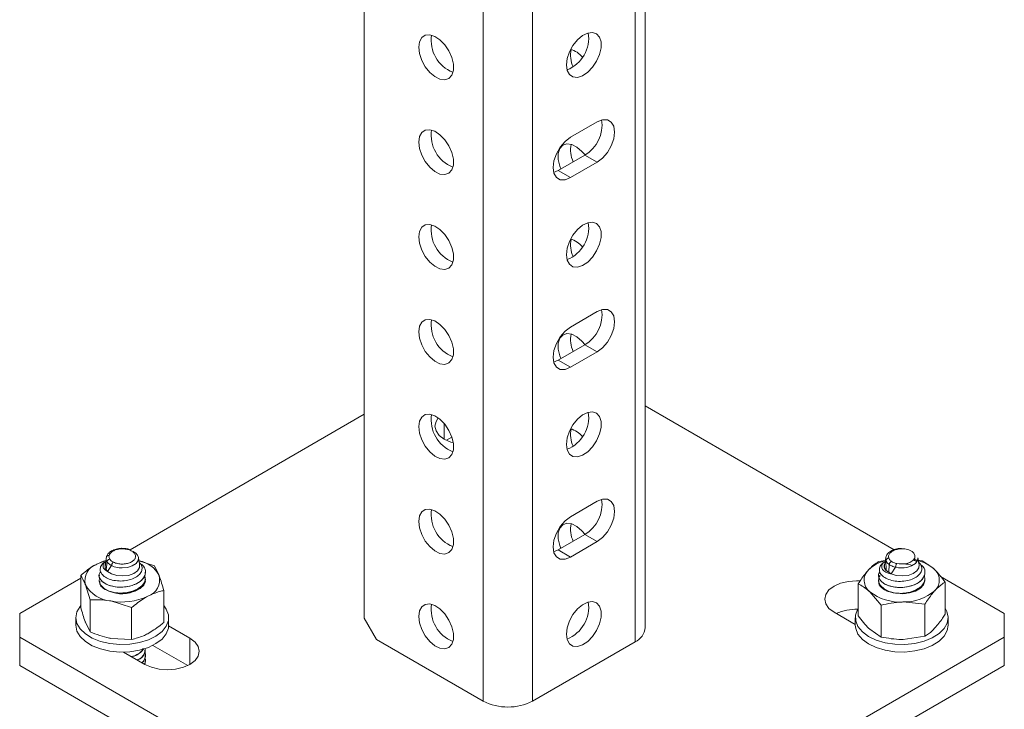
# Model space of a CAD drawing. Header units: millimetres. Extents: x -336 to 487, y -1247 to -28.
# Tile 11 of 49: x -60 to 110, y -1013 to -894. Entities that reach past the tile are written whole.
import ezdxf

# ---------------------------------------------------------------- set-up
doc = ezdxf.new("R2010")
doc.units = ezdxf.units.MM

msp = doc.modelspace()

# ---------------------------------------------------------------- linework, layer by layer
at = {"color": 7, "linetype": 'Continuous', "lineweight": 15}
for p, q in [((48.02, -999.01), (48.02, -758.29)), ((-0.41, -997.38), (-0.41, -786.24)), ((35.12, -914.58), (39.72, -911.93)), ((37.6, -917.65), (33, -920.3)), ((39.72, -918.87), (35.12, -921.53)), ((33, -920.3), (32.22, -920.63)), ((35.12, -947.25), (39.72, -944.6)), ((37.6, -950.32), (33, -952.97)), ((39.72, -951.54), (35.12, -954.19)), ((33, -952.97), (32.22, -953.3)), ((48.02, -960.85), (90.91, -985.6)), ((-40.79, -985.59), (-0.41, -962.28)), ((13.75, -966.76), (14.68, -966.22)), ((35.12, -979.92), (39.72, -977.26)), ((37.6, -982.98), (33, -985.63)), ((39.72, -984.2), (35.12, -986.86)), ((33, -985.63), (32.22, -985.96)), ((-44.95, -987.45), (-46.52, -988.08)), ((-44.94, -987.44), (-45.09, -988.12)), ((-44.91, -987.18), (-44.98, -987.69)), ((-44.91, -987.19), (-44.9, -987.11)), ((-44.89, -987.03), (-44.87, -986.92)), ((-39.25, -987.53), (-36.59, -988.39)), ((88.26, -987.64), (89.42, -987.47)), ((89.5, -987.51), (89.44, -987.55)), ((89.55, -989.18), (89.5, -987.46)), ((94.19, -987.4), (94.82, -987.63)), ((94.58, -987.31), (94.34, -987.17)), ((94.43, -987.34), (95.76, -987.5)), ((94.56, -987.34), (94.9, -987.53)), ((95.76, -987.5), (97.74, -988.86)), ((-45.1, -988.62), (-44.98, -987.69)), ((-45.1, -988.62), (-45.09, -988.12)), ((-44.88, -988.98), (-44.75, -987.69)), ((-44.75, -987.69), (-44.75, -987.69)), ((-43.98, -988.34), (-44.66, -989.33)), ((-36.59, -988.39), (-35.78, -990.03)), ((89.97, -989.47), (90.07, -988.16)), ((90.07, -988.16), (90.07, -988.16)), ((91.17, -988.63), (90.37, -989.76)), ((-59.81, -996.56), (-49.29, -990.49)), ((-49.29, -995.52), (-49.29, -990.01)), ((-46.13, -989.98), (-46.13, -989.99)), ((-38.13, -989.48), (-38.13, -989.47)), ((-38.13, -990.5), (-38.13, -990.49)), ((88.22, -990.03), (88.22, -990.04)), ((96.22, -989.53), (96.22, -989.52)), ((96.22, -990.55), (96.22, -990.54)), ((98.92, -990.23), (109.9, -996.56)), ((-47.67, -994.24), (-48.48, -991.65)), ((-34.97, -998.13), (-34.97, -992.62)), ((84.72, -996.96), (84.72, -991.46)), ((99.72, -996.68), (99.72, -991.17)), ((-47.67, -999.75), (-47.67, -994.24)), ((-40.51, -995.55), (-44.09, -994.42)), ((88.69, -995.14), (86.7, -992.83)), ((-40.51, -1001.05), (-40.51, -995.55)), ((88.69, -1000.64), (88.69, -995.14)), ((96.19, -995), (92.44, -994.59)), ((96.19, -1000.5), (96.19, -995)), ((-59.81, -996.56), (-59.81, -1000.64)), ((-50.13, -997.3), (-50.13, -998.6)), ((-34.13, -998.6), (-34.13, -997.3)), ((-0.41, -997.38), (1.71, -1001.05)), ((84.22, -998.47), (80.55, -996.36)), ((84.22, -997.3), (84.22, -998.6)), ((100.22, -998.6), (100.22, -997.3)), ((109.9, -1000.64), (109.9, -996.56)), ((-47.67, -999.75), (-48.48, -998.1)), ((-34.13, -998.73), (-30.46, -1000.85)), ((88.69, -1000.64), (86.7, -999.28)), ((21.51, -1047.57), (-59.81, -1000.64)), ((-59.81, -1000.64), (-59.81, -1005.54)), ((-40.51, -1001.05), (-44.09, -1000.87)), ((1.71, -1001.05), (20.1, -1011.66)), ((109.9, -1000.64), (28.58, -1047.57)), ((96.19, -1000.5), (92.44, -1001.04)), ((109.9, -1005.54), (109.9, -1000.64)), ((-38.13, -1002.75), (-38.13, -1002.74)), ((-36.84, -1002.07), (-30.83, -1005.53)), ((28.58, -1011.66), (46.26, -1001.46)), ((-38.24, -1005.34), (-41.91, -1003.22)), ((-38.13, -1003.77), (-38.13, -1003.76)), ((21.51, -1052.47), (-59.81, -1005.54)), ((-38.13, -1004.79), (-38.13, -1004.78)), ((109.9, -1005.54), (28.58, -1052.47))]:
    msp.add_line(p, q, dxfattribs=at)
at = {"color": 7, "linetype": 'Continuous', "lineweight": 0}
for p, q in [((46.26, -1001.46), (46.26, -759.31)), ((28.58, -1011.66), (28.58, -769.51)), ((20.1, -1011.66), (20.1, -774.41)), ((39.72, -918.87), (37.6, -917.65)), ((35.12, -921.53), (33, -920.3)), ((39.72, -951.54), (37.6, -950.32)), ((35.12, -954.19), (33, -952.97)), ((13.38, -963.89), (13.38, -966.57)), ((39.72, -984.2), (37.6, -982.98)), ((35.12, -986.86), (33, -985.63)), ((-30.46, -1000.85), (-30.46, -1005.34))]:
    msp.add_line(p, q, dxfattribs=at)
at = {"color": 7, "linetype": 'Continuous', "lineweight": 15, "flags": 128}
for points in [[(8.96, -899.07), (9.09, -900.17), (9.48, -901.33), (10.09, -902.44), (10.87, -903.4), (11.74, -904.14), (12.63, -904.57), (13.47, -904.68), (14.17, -904.44), (14.67, -903.87), (14.94, -903.04), (14.94, -902), (14.67, -900.86), (14.17, -899.72), (13.47, -898.67), (12.63, -897.81), (11.74, -897.21), (10.87, -896.94), (10.09, -897.01), (9.48, -897.42), (9.09, -898.12), (8.96, -899.07)], [(34.42, -902.13), (34.55, -901.03), (34.94, -899.87), (35.55, -898.76), (36.32, -897.8), (37.2, -897.07), (38.09, -896.63), (38.92, -896.52), (39.62, -896.76), (40.13, -897.33), (40.39, -898.16), (40.39, -899.2), (40.13, -900.34), (39.62, -901.49), (38.92, -902.53), (38.09, -903.39), (37.2, -903.99), (36.32, -904.26), (35.55, -904.19), (34.94, -903.78), (34.55, -903.08), (34.42, -902.13)], [(39.72, -911.93), (40.65, -911.57), (41.48, -911.58), (42.15, -911.96), (42.58, -912.68), (42.72, -913.67), (42.58, -914.83), (42.15, -916.04), (41.48, -917.19), (40.65, -918.17), (39.72, -918.87)], [(8.96, -915.4), (9.09, -916.5), (9.48, -917.66), (10.09, -918.77), (10.87, -919.73), (11.74, -920.47), (12.63, -920.91), (13.47, -921.01), (14.17, -920.77), (14.67, -920.21), (14.94, -919.37), (14.94, -918.34), (14.67, -917.19), (14.17, -916.05), (13.47, -915), (12.63, -914.14), (11.74, -913.55), (10.87, -913.27), (10.09, -913.34), (9.48, -913.75), (9.09, -914.46), (8.96, -915.4)], [(35.12, -921.53), (34.19, -921.89), (33.36, -921.88), (32.69, -921.5), (32.26, -920.78), (32.12, -919.79), (32.26, -918.63), (32.69, -917.42), (33.36, -916.27), (34.19, -915.29), (35.12, -914.58)], [(33.48, -920.02), (33.3, -919.54), (33.03, -918.4), (33.03, -917.36), (33.3, -916.53), (33.8, -915.96), (34.5, -915.72), (35.34, -915.83), (36.23, -916.26), (37.1, -917), (37.64, -917.62)], [(8.96, -931.74), (9.09, -932.84), (9.48, -933.99), (10.09, -935.1), (10.87, -936.07), (11.74, -936.8), (12.63, -937.24), (13.47, -937.34), (14.17, -937.1), (14.67, -936.54), (14.94, -935.7), (14.94, -934.67), (14.67, -933.53), (14.17, -932.38), (13.47, -931.33), (12.63, -930.47), (11.74, -929.88), (10.87, -929.61), (10.09, -929.68), (9.48, -930.08), (9.09, -930.79), (8.96, -931.74)], [(34.42, -934.8), (34.55, -933.7), (34.94, -932.54), (35.55, -931.43), (36.32, -930.46), (37.2, -929.73), (38.09, -929.29), (38.92, -929.19), (39.62, -929.43), (40.13, -929.99), (40.39, -930.83), (40.39, -931.86), (40.13, -933.01), (39.62, -934.15), (38.92, -935.2), (38.09, -936.06), (37.2, -936.65), (36.32, -936.93), (35.55, -936.86), (34.94, -936.45), (34.55, -935.74), (34.42, -934.8)], [(39.72, -944.6), (40.65, -944.23), (41.48, -944.24), (42.15, -944.63), (42.58, -945.35), (42.72, -946.33), (42.58, -947.49), (42.15, -948.71), (41.48, -949.86), (40.65, -950.83), (39.72, -951.54)], [(8.96, -948.07), (9.09, -949.17), (9.48, -950.33), (10.09, -951.44), (10.87, -952.4), (11.74, -953.13), (12.63, -953.57), (13.47, -953.68), (14.17, -953.44), (14.67, -952.87), (14.94, -952.04), (14.94, -951), (14.67, -949.86), (14.17, -948.71), (13.47, -947.66), (12.63, -946.81), (11.74, -946.21), (10.87, -945.94), (10.09, -946.01), (9.48, -946.41), (9.09, -947.12), (8.96, -948.07)], [(35.12, -954.19), (34.19, -954.56), (33.36, -954.55), (32.69, -954.16), (32.26, -953.44), (32.12, -952.46), (32.26, -951.3), (32.69, -950.08), (33.36, -948.93), (34.19, -947.96), (35.12, -947.25)], [(33.48, -952.69), (33.3, -952.2), (33.03, -951.06), (33.03, -950.03), (33.3, -949.19), (33.8, -948.63), (34.5, -948.39), (35.34, -948.49), (36.23, -948.93), (37.1, -949.66), (37.64, -950.29)], [(34.42, -967.46), (34.55, -966.36), (34.94, -965.21), (35.55, -964.1), (36.32, -963.13), (37.2, -962.4), (38.09, -961.96), (38.92, -961.85), (39.62, -962.1), (40.13, -962.66), (40.39, -963.5), (40.39, -964.53), (40.13, -965.67), (39.62, -966.82), (38.92, -967.87), (38.09, -968.73), (37.2, -969.32), (36.32, -969.59), (35.55, -969.52), (34.94, -969.12), (34.55, -968.41), (34.42, -967.46)], [(8.96, -964.4), (9.09, -965.5), (9.48, -966.66), (10.09, -967.77), (10.87, -968.73), (11.74, -969.47), (12.63, -969.91), (13.47, -970.01), (14.17, -969.77), (14.67, -969.2), (14.94, -968.37), (14.94, -967.33), (14.67, -966.19), (14.17, -965.05), (13.47, -964), (12.63, -963.14), (11.74, -962.55), (10.87, -962.27), (10.09, -962.34), (9.48, -962.75), (9.09, -963.46), (8.96, -964.4)], [(14.92, -967.19), (14.52, -967.07), (13.38, -966.57), (12.5, -965.91), (11.96, -965.14), (11.77, -964.32), (11.96, -963.5), (12.34, -962.91)], [(39.72, -977.26), (40.65, -976.9), (41.48, -976.91), (42.15, -977.29), (42.58, -978.01), (42.72, -979), (42.58, -980.16), (42.15, -981.37), (41.48, -982.52), (40.65, -983.5), (39.72, -984.2)], [(8.96, -980.73), (9.09, -981.83), (9.48, -982.99), (10.09, -984.1), (10.87, -985.07), (11.74, -985.8), (12.63, -986.24), (13.47, -986.34), (14.17, -986.1), (14.67, -985.54), (14.94, -984.7), (14.94, -983.67), (14.67, -982.53), (14.17, -981.38), (13.47, -980.33), (12.63, -979.47), (11.74, -978.88), (10.87, -978.6), (10.09, -978.67), (9.48, -979.08), (9.09, -979.79), (8.96, -980.73)], [(35.12, -986.86), (34.19, -987.22), (33.36, -987.21), (32.69, -986.83), (32.26, -986.11), (32.12, -985.12), (32.26, -983.96), (32.69, -982.75), (33.36, -981.6), (34.19, -980.62), (35.12, -979.92)], [(33.48, -985.36), (33.3, -984.87), (33.03, -983.73), (33.03, -982.69), (33.3, -981.86), (33.8, -981.29), (34.5, -981.05), (35.34, -981.16), (36.23, -981.59), (37.1, -982.33), (37.64, -982.96)], [(91.35, -987.97), (91.78, -988.04), (92.56, -988.05), (92.94, -988), (93.63, -987.78), (94.15, -987.45), (94.46, -987.03), (94.5, -986.59), (94.29, -986.17), (94, -985.91), (93.43, -985.63), (92.73, -985.47), (91.98, -985.45), (91.98, -985.45)], [(94.99, -986.98), (94.94, -987.47), (94.57, -987.98), (93.93, -988.39), (93.1, -988.66), (92.64, -988.72), (91.69, -988.71), (91.17, -988.62), (91.17, -988.62), (91.17, -988.62)], [(94.26, -987.28), (94.51, -987.33), (94.97, -987.44)], [(-39.14, -988.24), (-39.17, -988.68), (-39.51, -989.24), (-40.16, -989.7), (-41.03, -990.01), (-42.04, -990.12), (-43.06, -990.04), (-43.96, -989.76), (-44.66, -989.33)], [(89.55, -989.18), (89.25, -988.61), (89.27, -988.07)], [(95.21, -988.22), (95.18, -988.69), (94.83, -989.25), (94.18, -989.7), (93.3, -990.01), (92.3, -990.12), (91.28, -990.04), (90.37, -989.76)], [(-46.07, -990.46), (-46.12, -991), (-45.86, -991.67), (-45.27, -992.27), (-44.41, -992.74), (-43.33, -993.04), (-42.16, -993.15), (-40.98, -993.05), (-39.9, -992.76), (-39.02, -992.3), (-38.42, -991.7), (-38.15, -991.09)], [(-38.13, -990.76), (-38.22, -990.35), (-38.28, -990.22)], [(80.55, -996.36), (79.68, -995.7), (79.13, -994.93), (78.94, -994.11), (79.13, -993.29), (79.68, -992.53), (80.55, -991.87), (81.69, -991.36), (83.02, -991.05), (84.44, -990.94), (85.06, -990.96)], [(88.48, -990.03), (88.29, -990.4), (88.24, -991.09), (88.55, -991.76), (89.18, -992.34), (90.08, -992.79), (91.17, -993.07), (92.35, -993.15), (93.53, -993.03), (94.58, -992.71), (95.43, -992.22), (95.99, -991.62), (96.22, -990.94), (96.22, -990.82)], [(-34.97, -995.23), (-34.55, -995.82), (-34.18, -996.79), (-34.18, -997.79), (-34.55, -998.77), (-35.27, -999.67), (-36.32, -1000.47), (-37.63, -1001.11), (-39.16, -1001.58), (-40.83, -1001.85), (-42.56, -1001.91), (-44.26, -1001.75), (-45.87, -1001.38), (-47.3, -1000.82), (-48.49, -1000.09), (-49.39, -999.24), (-49.94, -998.29), (-50.13, -997.3), (-49.94, -996.31), (-49.39, -995.36), (-49.29, -995.23)], [(8.96, -997.07), (9.09, -998.17), (9.48, -999.32), (10.09, -1000.43), (10.87, -1001.4), (11.74, -1002.13), (12.63, -1002.57), (13.47, -1002.67), (14.17, -1002.43), (14.67, -1001.87), (14.94, -1001.03), (14.94, -1000), (14.67, -998.86), (14.17, -997.71), (13.47, -996.66), (12.63, -995.8), (11.74, -995.21), (10.87, -994.94), (10.09, -995.01), (9.48, -995.41), (9.09, -996.12), (8.96, -997.07)], [(34.42, -1000.13), (34.55, -999.03), (34.94, -997.87), (35.55, -996.76), (36.32, -995.8), (37.2, -995.06), (38.09, -994.62), (38.92, -994.52), (39.62, -994.76), (40.13, -995.32), (40.39, -996.16), (40.39, -997.2), (40.13, -998.34), (39.62, -999.48), (38.92, -1000.53), (38.09, -1001.39), (37.2, -1001.98), (36.32, -1002.26), (35.55, -1002.19), (34.94, -1001.78), (34.55, -1001.07), (34.42, -1000.13)], [(99.72, -995.69), (100.01, -996.24), (100.22, -997.23), (100.06, -998.22), (99.53, -999.17), (98.66, -1000.03), (97.49, -1000.77), (96.07, -1001.34), (94.48, -1001.73), (92.77, -1001.9), (91.05, -1001.86), (89.37, -1001.61), (87.83, -1001.16), (86.5, -1000.52), (85.43, -999.73), (84.68, -998.83), (84.28, -997.86), (84.26, -996.86), (84.6, -995.89), (84.72, -995.69)], [(-34.13, -998.6), (-34.18, -999.1), (-34.55, -1000.07), (-35.27, -1000.98), (-36.32, -1001.77), (-37.63, -1002.42), (-39.16, -1002.89), (-40.83, -1003.16), (-42.56, -1003.21), (-44.26, -1003.05), (-45.87, -1002.68), (-47.3, -1002.12), (-48.49, -1001.4), (-49.39, -1000.54), (-49.94, -999.6), (-50.13, -998.61), (-50.13, -998.6)], [(100.22, -998.6), (100.06, -999.53), (99.53, -1000.48), (98.66, -1001.34), (97.49, -1002.08), (96.07, -1002.65), (94.48, -1003.03), (92.77, -1003.21), (91.05, -1003.17), (89.37, -1002.92), (87.83, -1002.46), (86.5, -1001.83), (85.43, -1001.04), (84.68, -1000.14), (84.28, -999.17), (84.22, -998.6)], [(-30.46, -1000.85), (-29.59, -1001.5), (-29.04, -1002.27), (-28.85, -1003.09), (-29.04, -1003.91), (-29.59, -1004.68), (-30.46, -1005.34), (-31.6, -1005.84), (-32.93, -1006.16), (-34.35, -1006.27), (-35.77, -1006.16), (-37.1, -1005.84), (-38.24, -1005.34)]]:
    msp.add_lwpolyline(points, dxfattribs=at)
at = {"color": 7, "linetype": 'Continuous', "lineweight": 0, "flags": 128}
msp.add_lwpolyline([(-39.35, -986.97), (-39.4, -987.46), (-39.76, -987.97), (-40.4, -988.38), (-41.24, -988.65), (-42.17, -988.74), (-42.64, -988.71), (-43.53, -988.52), (-43.97, -988.34), (-43.97, -988.34), (-43.97, -988.34)], dxfattribs=at)
at = {"color": 7, "linetype": 'Continuous', "lineweight": 15}
for centre, radius, start, end in [((17.01, -897.89), 5.9, 171.3302, 248.6522), ((32.37, -897.48), 5.9, 291.3478, 8.6698), ((39.94, -900.39), 4.81, 168.825, 205.3707), ((33.93, -903.58), 4.32, 40.7231, 73.6046), ((34.53, -912.46), 6.03, 300.5572, 8.1849), ((17.01, -914.22), 5.9, 171.3303, 248.6521), ((39.95, -916.73), 4.82, 168.8351, 205.5157), ((17.01, -930.56), 5.9, 171.3304, 248.652), ((32.37, -930.15), 5.9, 291.348, 8.6696), ((39.94, -933.06), 4.81, 168.825, 205.3707), ((33.93, -936.25), 4.32, 40.7231, 73.6046), ((34.53, -945.12), 6.03, 300.5572, 8.1849), ((17.01, -946.89), 5.9, 171.3303, 248.6521), ((39.95, -949.39), 4.82, 168.8351, 205.5157), ((32.37, -962.81), 5.9, 291.3479, 8.6697), ((17.01, -963.22), 5.9, 171.3303, 248.6521), ((39.94, -965.72), 4.81, 168.825, 205.3708), ((33.93, -968.91), 4.32, 40.7225, 73.6052), ((34.53, -977.79), 6.03, 300.5572, 8.185), ((17.01, -979.56), 5.9, 171.3303, 248.652), ((39.95, -982.06), 4.82, 168.8351, 205.5157), ((-42.82, -995.22), 8.04, 105.3138, 117.3423), ((-40.08, -992.26), 4.84, 27.3177, 79.3298), ((90.89, -993.6), 6.31, 104.2007, 134.2281), ((93.45, -993.85), 6.57, 49.3008, 75.1181), ((-45.57, -990.92), 3, 108.3961, 194.1923), ((88.23, -990.86), 2.49, 134.418, 232.1402), ((96.21, -990.83), 2.49, 314.418, 52.1403), ((-38.69, -990.77), 3, 288.396, 14.1922), ((-43.65, -988.87), 5.57, 210.006, 265.5136), ((-42.15, -988.47), 4.73, 248.9476, 309.6729), ((92.28, -988.49), 4.68, 259.617, 307.0903), ((92.72, -986.71), 7.89, 267.948, 311.5641), ((-42.14, -984.42), 10.19, 258.9722, 295.5636), ((91.89, -986.17), 8.44, 232.0383, 273.6983), ((17.01, -995.89), 5.9, 171.3303, 248.652), ((32.37, -995.48), 5.9, 291.3479, 8.6697), ((84.37, -1004.26), 8.42, 88.2365, 114.1276), ((45.01, -998.71), 3.02, 294.3654, 354.301), ((24.34, -1003.47), 9.22, 242.6161, 297.3839)]:
    msp.add_arc(centre, radius, start, end, dxfattribs=at)
for points, knots in [([(-42.18, -985.36), (-42.2, -985.36), (-42.53, -985.34), (-43.18, -985.47), (-44, -985.78), (-44.58, -986.22), (-44.74, -986.59), (-44.8, -986.73)], [0, 0, 0, 0, 0.016347, 0.281599, 0.551804, 0.830878, 1, 1, 1, 1]), ([(-40.74, -985.6), (-40.93, -985.53), (-41.37, -985.37), (-41.88, -985.37), (-42.18, -985.36)], [0, 0, 0, 0, 0.41945, 1, 1, 1, 1]), ([(-40.66, -985.76), (-40.66, -985.76), (-40.36, -985.82), (-39.91, -986.1), (-39.51, -986.5), (-39.33, -986.82), (-39.35, -986.96), (-39.35, -986.97)], [0, 0, 0, 0, 0.00591, 0.363032, 0.719962, 0.970255, 1, 1, 1, 1]), ([(90.51, -985.75), (90.28, -985.89), (89.85, -986.15), (89.5, -986.71), (89.43, -987.2), (89.48, -987.4), (89.49, -987.43)], [0, 0, 0, 0, 0.3444648, 0.654358, 0.9520697, 1, 1, 1, 1]), ([(92.2, -985.36), (91.92, -985.38), (91.34, -985.42), (90.75, -985.58), (90.52, -985.74), (90.51, -985.75)], [0, 0, 0, 0, 0.453158, 0.972003, 1, 1, 1, 1]), ([(-39.21, -987.78), (-39.09, -987.91), (-38.77, -988.23), (-38.66, -988.85), (-38.86, -989.54), (-39.45, -990.17), (-40.35, -990.66), (-41.47, -990.95), (-42.69, -991.02), (-43.87, -990.85), (-44.89, -990.47), (-45.62, -989.91), (-45.99, -989.24), (-45.91, -988.54), (-45.56, -987.97), (-45.14, -987.73), (-45.02, -987.66)], [0, 0, 0, 0, 0.046152, 0.117337, 0.190382, 0.263388, 0.338076, 0.413221, 0.48923, 0.566497, 0.643859, 0.723239, 0.802586, 0.883446, 0.964929, 1, 1, 1, 1]), ([(-44.97, -987.66), (-45.04, -987.7), (-45.35, -987.9), (-45.48, -988.35), (-45.34, -988.9), (-44.89, -989.18), (-44.66, -989.33)], [0, 0, 0, 0, 0.0931, 0.405979, 0.692876, 1, 1, 1, 1]), ([(-44.89, -986.99), (-44.9, -987.01), (-44.91, -987.05), (-44.9, -987.1), (-44.9, -987.11)], [0, 0, 0, 0, 0.683867, 1, 1, 1, 1]), ([(-44.87, -986.91), (-44.87, -986.87), (-44.85, -986.78), (-44.75, -986.67), (-44.62, -986.6), (-44.5, -986.58), (-44.42, -986.58), (-44.39, -986.58), (-44.38, -986.58)], [0, 0, 0, 0, 0.2240837, 0.4481646, 0.6722556, 0.89636, 0.9611043, 1, 1, 1, 1]), ([(-44.87, -986.91), (-44.87, -986.91), (-44.87, -986.91), (-44.87, -986.91), (-44.87, -986.91)], [0, 0, 0, 0, 0.965129, 1, 1, 1, 1]), ([(-44.87, -986.92), (-44.87, -986.92), (-44.87, -986.92), (-44.87, -986.92), (-44.87, -986.91)], [0, 0, 0, 0, 0.688366, 1, 1, 1, 1]), ([(-44.28, -987.22), (-44.29, -987.22), (-44.31, -987.23), (-44.38, -987.25), (-44.5, -987.3), (-44.62, -987.41), (-44.72, -987.55), (-44.74, -987.64), (-44.75, -987.69)], [0, 0, 0, 0, 0.038781, 0.090415, 0.317826, 0.545221, 0.772612, 1, 1, 1, 1]), ([(-39.14, -988.23), (-39.19, -987.92), (-39.26, -987.49), (-39.32, -987.08), (-39.34, -986.97)], [0, 0, 0, 0, 0.735316, 1, 1, 1, 1]), ([(88.26, -987.64), (88.11, -987.73), (87.53, -988.07), (86.93, -988.65), (86.49, -989.08)], [0, 0, 0, 0, 0.257551, 1, 1, 1, 1]), ([(95.13, -987.75), (95.27, -987.89), (95.61, -988.23), (95.74, -988.88), (95.53, -989.58), (94.95, -990.21), (94.04, -990.7), (92.91, -991.01), (91.68, -991.08), (90.48, -990.92), (89.45, -990.53), (88.7, -989.97), (88.32, -989.29), (88.39, -988.57), (88.78, -987.97), (89.27, -987.69), (89.46, -987.58)], [0, 0, 0, 0, 0.049626, 0.120287, 0.19091, 0.263161, 0.335853, 0.409381, 0.484127, 0.558964, 0.635753, 0.712511, 0.790732, 0.869556, 0.949065, 1, 1, 1, 1]), ([(89.57, -987.51), (89.38, -987.63), (88.93, -987.9), (88.7, -988.44), (88.85, -989.01), (89.41, -989.49), (90.05, -989.67), (90.37, -989.76)], [0, 0, 0, 0, 0.166684, 0.380085, 0.593955, 0.790065, 1, 1, 1, 1]), ([(89.46, -987.03), (89.44, -987.25), (89.4, -987.69), (89.32, -987.94), (89.27, -988.07)], [0, 0, 0, 0, 0.500812, 1, 1, 1, 1]), ([(89.5, -987.45), (89.51, -987.41), (89.53, -987.32), (89.62, -987.19), (89.76, -987.09), (89.88, -987.04), (89.96, -987.03), (89.98, -987.03), (89.99, -987.02)], [0, 0, 0, 0, 0.224083, 0.448163, 0.672253, 0.896355, 0.961106, 1, 1, 1, 1]), ([(89.5, -987.45), (89.5, -987.45), (89.5, -987.45), (89.5, -987.45), (89.5, -987.45)], [0, 0, 0, 0, 0.9646781, 1, 1, 1, 1]), ([(89.5, -987.46), (89.5, -987.46), (89.5, -987.46), (89.5, -987.46), (89.5, -987.45)], [0, 0, 0, 0, 0.688384, 1, 1, 1, 1]), ([(90.46, -987.61), (90.45, -987.61), (90.43, -987.62), (90.37, -987.65), (90.28, -987.73), (90.17, -987.86), (90.1, -988.01), (90.08, -988.11), (90.07, -988.16)], [0, 0, 0, 0, 0.038785, 0.090414, 0.317827, 0.545224, 0.772613, 1, 1, 1, 1]), ([(95.21, -988.22), (95.15, -987.91), (95.08, -987.48), (95.02, -987.09), (95.01, -986.98)], [0, 0, 0, 0, 0.726481, 1, 1, 1, 1]), ([(-46.52, -988.08), (-46.77, -988.22), (-47.71, -988.74), (-48.62, -989.47), (-49.29, -990.01)], [0, 0, 0, 0, 0.268633, 1, 1, 1, 1]), ([(-39.07, -987.95), (-38.92, -988.04), (-38.38, -988.39), (-38.02, -989.3), (-38.29, -990.5), (-39.54, -991.48), (-41.22, -992.01), (-42.97, -992.09), (-44.68, -991.72), (-45.9, -990.91), (-46.3, -989.99), (-45.96, -989.5), (-45.86, -989.35)], [0, 0, 0, 0, 0.036763, 0.140283, 0.263609, 0.386242, 0.490027, 0.595217, 0.698762, 0.822302, 0.944608, 1, 1, 1, 1]), ([(-45.1, -988.62), (-45.07, -988.68), (-45.03, -988.77), (-44.95, -988.89), (-44.9, -988.95), (-44.88, -988.98)], [0, 0, 0, 0, 0.496984, 0.748101, 1, 1, 1, 1]), ([(-44.88, -988.98), (-44.85, -989.04), (-44.8, -989.13), (-44.73, -989.24), (-44.68, -989.3), (-44.66, -989.33)], [0, 0, 0, 0, 0.49708, 0.748173, 1, 1, 1, 1]), ([(-43.98, -988.34), (-43.97, -988.29), (-43.96, -988.19), (-43.9, -988.03), (-43.81, -987.88), (-43.73, -987.79), (-43.68, -987.75), (-43.66, -987.74), (-43.65, -987.74)], [0, 0, 0, 0, 0.224166, 0.448325, 0.672503, 0.896681, 0.960779, 1, 1, 1, 1]), ([(-43.98, -988.34), (-43.98, -988.34), (-43.98, -988.34), (-43.98, -988.34), (-43.98, -988.34)], [0, 0, 0, 0, 0.6902616, 1, 1, 1, 1]), ([(86.49, -989.08), (86.33, -989.26), (85.73, -989.93), (85.15, -990.81), (84.72, -991.46)], [0, 0, 0, 0, 0.268634, 1, 1, 1, 1]), ([(95.51, -988.2), (95.63, -988.29), (96.18, -988.71), (96.35, -989.72), (95.75, -990.87), (94.42, -991.7), (92.77, -992.12), (90.91, -992.1), (89.2, -991.58), (88.28, -990.67), (88.09, -989.86), (88.4, -989.5), (88.47, -989.42)], [0, 0, 0, 0, 0.0355, 0.162058, 0.287905, 0.394411, 0.502357, 0.608616, 0.735394, 0.860905, 0.967746, 1, 1, 1, 1]), ([(89.55, -989.18), (89.4, -989.01), (89.14, -988.7), (89.18, -988.36), (89.2, -988.2)], [0, 0, 0, 0, 0.545915, 1, 1, 1, 1]), ([(89.55, -989.18), (89.61, -989.23), (89.71, -989.31), (89.85, -989.4), (89.93, -989.45), (89.97, -989.47)], [0, 0, 0, 0, 0.496981, 0.748106, 1, 1, 1, 1]), ([(91.17, -988.62), (91.17, -988.57), (91.18, -988.47), (91.21, -988.3), (91.26, -988.14), (91.3, -988.04), (91.33, -987.99), (91.34, -987.98), (91.35, -987.97)], [0, 0, 0, 0, 0.224163, 0.448327, 0.672497, 0.896684, 0.96078, 1, 1, 1, 1]), ([(91.17, -988.62), (91.17, -988.62), (91.17, -988.63), (91.17, -988.63), (91.17, -988.63)], [0, 0, 0, 0, 0.689972, 1, 1, 1, 1]), ([(91.17, -988.62), (91.17, -988.62), (91.17, -988.62), (91.17, -988.62), (91.17, -988.62)], [0, 0, 0, 0, 0.036424, 1, 1, 1, 1]), ([(92.51, -988.05), (93.07, -988.07), (93.64, -988.1), (94.05, -988.31), (94.05, -988.32)], [0, 0, 0, 0, 0.9840406, 1, 1, 1, 1]), ([(97.74, -988.86), (97.79, -988.91), (98.46, -989.53), (99.11, -990.38), (99.72, -991.17)], [0, 0, 0, 0, 0.0702144, 1, 1, 1, 1]), ([(-48.48, -991.65), (-48.5, -991.6), (-48.77, -990.9), (-49.04, -990.44), (-49.29, -990.01)], [0, 0, 0, 0, 0.070214, 1, 1, 1, 1]), ([(-46.06, -989.99), (-46.08, -990.11), (-46.11, -990.41), (-45.78, -990.91), (-45.2, -991.4), (-44.33, -991.79), (-43.25, -992.03), (-42.06, -992.07), (-40.9, -991.91), (-39.85, -991.57), (-38.98, -991.07), (-38.39, -990.43), (-38.12, -989.88), (-38.16, -989.56), (-38.17, -989.48)], [0, 0, 0, 0, 0.0563606, 0.1337368, 0.2274795, 0.3186265, 0.4051067, 0.5091157, 0.6009195, 0.6832796, 0.7853685, 0.8766656, 0.9675195, 1, 1, 1, 1]), ([(-38.28, -990.05), (-38.21, -990.27), (-38.03, -990.85), (-38.62, -991.83), (-39.99, -992.73), (-41.91, -993.12), (-43.74, -993), (-45.15, -992.48), (-46.04, -991.75), (-46.02, -991.22), (-46.01, -991)], [0, 0, 0, 0, 0.0847761, 0.2136394, 0.3666055, 0.5177334, 0.6478255, 0.7767568, 0.9061244, 1, 1, 1, 1]), ([(-44.27, -992.77), (-44.04, -992.84), (-43.57, -993), (-42.54, -993.09), (-41.43, -993.03), (-40.52, -992.81), (-39.86, -992.57), (-39.2, -992.23), (-38.73, -991.83), (-38.49, -991.52), (-38.43, -991.43), (-38.4, -991.4), (-38.4, -991.39), (-38.4, -991.39), (-38.4, -991.39), (-38.4, -991.39), (-38.4, -991.39), (-38.4, -991.39), (-38.4, -991.39), (-38.4, -991.39), (-38.4, -991.39), (-38.39, -991.38), (-38.35, -991.31), (-38.19, -991.02), (-38.19, -990.72), (-38.19, -990.49)], [0, 0, 0, 0, 0.09226, 0.197633, 0.36643, 0.476111, 0.532307, 0.629748, 0.772674, 0.806171, 0.822922, 0.82711, 0.827633, 0.827763, 0.827796, 0.827813, 0.827815, 0.827817, 0.827831, 0.82789, 0.82813, 0.828639, 0.831068, 0.873059, 1, 1, 1, 1]), ([(-35.78, -990.03), (-35.76, -990.08), (-35.49, -990.81), (-35.22, -991.75), (-34.97, -992.62)], [0, 0, 0, 0, 0.070215, 1, 1, 1, 1]), ([(88.25, -990.04), (88.25, -990.15), (88.24, -990.52), (88.62, -991.04), (89.33, -991.55), (90.21, -991.9), (91.28, -992.1), (92.46, -992.12), (93.64, -991.93), (94.66, -991.55), (95.49, -991.03), (96.02, -990.38), (96.26, -989.85), (96.21, -989.57), (96.2, -989.53)], [0, 0, 0, 0, 0.0491696, 0.1643127, 0.2416921, 0.3354382, 0.4265882, 0.5130713, 0.6170841, 0.7088912, 0.7912541, 0.8933468, 0.9846468, 1, 1, 1, 1]), ([(96.11, -990), (96.17, -990.33), (96.31, -991.09), (95.42, -992.2), (93.81, -992.95), (91.97, -993.19), (90.27, -992.98), (88.9, -992.36), (88.16, -991.62), (88.29, -991.16), (88.32, -991.06)], [0, 0, 0, 0, 0.122361, 0.273589, 0.422999, 0.551613, 0.679079, 0.806977, 0.957809, 1, 1, 1, 1]), ([(89.97, -989.47), (90.03, -989.52), (90.12, -989.6), (90.26, -989.69), (90.34, -989.74), (90.37, -989.76)], [0, 0, 0, 0, 0.497082, 0.748185, 1, 1, 1, 1]), ([(91.45, -993.08), (91.66, -993.1), (92.17, -993.14), (93.18, -993.04), (94.22, -992.76), (94.97, -992.38), (95.46, -992.02), (95.91, -991.57), (96.15, -991.1), (96.21, -990.77), (96.22, -990.67), (96.22, -990.63), (96.22, -990.63), (96.22, -990.63), (96.22, -990.62), (96.22, -990.62), (96.22, -990.62), (96.22, -990.62), (96.22, -990.62), (96.22, -990.62), (96.22, -990.62), (96.22, -990.62), (96.22, -990.59), (96.22, -990.57), (96.22, -990.55)], [0, 0, 0, 0, 0.092799, 0.220374, 0.42474, 0.557532, 0.625569, 0.743541, 0.916585, 0.95714, 0.97742, 0.98249, 0.983124, 0.983282, 0.983322, 0.983341, 0.983345, 0.983347, 0.983365, 0.983435, 0.983726, 0.984342, 0.987283, 1, 1, 1, 1]), ([(-34.97, -992.62), (-35.2, -992.67), (-36.11, -992.87), (-37.04, -993.3), (-37.74, -993.61)], [0, 0, 0, 0, 0.257551, 1, 1, 1, 1]), ([(86.7, -992.83), (86.66, -992.78), (85.99, -992.17), (85.33, -991.8), (84.72, -991.46)], [0, 0, 0, 0, 0.070215, 1, 1, 1, 1]), ([(89.04, -992.35), (89.05, -992.36), (89.14, -992.44), (89.38, -992.56), (89.79, -992.77), (90.17, -992.85), (90.43, -992.9)], [0, 0, 0, 0, 0.041647, 0.306291, 0.531043, 1, 1, 1, 1]), ([(97.95, -992.61), (97.79, -992.79), (97.2, -993.46), (96.61, -994.35), (96.19, -995)], [0, 0, 0, 0, 0.268634, 1, 1, 1, 1]), ([(99.72, -991.17), (99.57, -991.26), (99, -991.61), (98.4, -992.18), (97.95, -992.61)], [0, 0, 0, 0, 0.257552, 1, 1, 1, 1]), ([(-44.09, -994.42), (-44.17, -994.41), (-45.38, -994.19), (-46.57, -994.22), (-47.67, -994.24)], [0, 0, 0, 0, 0.0702152, 1, 1, 1, 1]), ([(-37.74, -993.61), (-37.99, -993.75), (-38.93, -994.27), (-39.84, -995.01), (-40.51, -995.55)], [0, 0, 0, 0, 0.268633, 1, 1, 1, 1]), ([(-48.48, -998.1), (-48.5, -998.05), (-48.77, -997.33), (-49.04, -996.39), (-49.29, -995.52)], [0, 0, 0, 0, 0.0702143, 1, 1, 1, 1]), ([(92.44, -994.59), (92.35, -994.6), (91.08, -994.63), (89.84, -994.89), (88.69, -995.14)], [0, 0, 0, 0, 0.070215, 1, 1, 1, 1]), ([(86.7, -999.28), (86.66, -999.23), (85.99, -998.61), (85.33, -997.75), (84.72, -996.96)], [0, 0, 0, 0, 0.070215, 1, 1, 1, 1]), ([(99.72, -996.68), (99.57, -996.91), (99, -997.81), (98.4, -998.53), (97.95, -999.06)], [0, 0, 0, 0, 0.257552, 1, 1, 1, 1]), ([(-34.97, -998.13), (-35.2, -998.32), (-36.11, -999.08), (-37.04, -999.64), (-37.74, -1000.06)], [0, 0, 0, 0, 0.257551, 1, 1, 1, 1]), ([(97.95, -999.06), (97.79, -999.23), (97.2, -999.85), (96.61, -1000.22), (96.19, -1000.5)], [0, 0, 0, 0, 0.268634, 1, 1, 1, 1]), ([(-44.09, -1000.87), (-44.17, -1000.86), (-45.38, -1000.63), (-46.57, -1000.17), (-47.67, -999.75)], [0, 0, 0, 0, 0.070215, 1, 1, 1, 1]), ([(-37.74, -1000.06), (-37.99, -1000.19), (-38.93, -1000.66), (-39.84, -1000.88), (-40.51, -1001.05)], [0, 0, 0, 0, 0.268633, 1, 1, 1, 1]), ([(92.44, -1001.04), (92.35, -1001.05), (91.08, -1001.06), (89.84, -1000.84), (88.69, -1000.64)], [0, 0, 0, 0, 0.070215, 1, 1, 1, 1]), ([(-38.53, -1002.62), (-38.69, -1002.87), (-39.07, -1003.44), (-39.93, -1003.92), (-40.51, -1004.01), (-40.53, -1004.01)], [0, 0, 0, 0, 0.419291, 0.980756, 1, 1, 1, 1]), ([(-40.52, -1004.02), (-40.2, -1003.91), (-39.54, -1003.68), (-38.8, -1003.17), (-38.52, -1002.76), (-38.4, -1002.58)], [0, 0, 0, 0, 0.339162, 0.697911, 1, 1, 1, 1]), ([(-39.52, -1004.59), (-39.36, -1004.51), (-38.89, -1004.28), (-38.43, -1003.74), (-38.13, -1003.19), (-38.16, -1002.85), (-38.16, -1002.75)], [0, 0, 0, 0, 0.182235, 0.520251, 0.850394, 1, 1, 1, 1]), ([(-38.2, -1002.73), (-38.22, -1003), (-38.27, -1003.67), (-38.86, -1004.38), (-39.48, -1004.59), (-39.51, -1004.6)], [0, 0, 0, 0, 0.3806701, 0.9710168, 1, 1, 1, 1]), ([(-38.27, -1003.31), (-38.22, -1003.39), (-38.04, -1003.66), (-38.17, -1004.17), (-38.37, -1004.69), (-38.65, -1004.96), (-38.75, -1005.04)], [0, 0, 0, 0, 0.128654, 0.480484, 0.827816, 1, 1, 1, 1]), ([(-38.72, -1005.06), (-38.71, -1005.05), (-38.49, -1004.87), (-38.22, -1004.43), (-38.19, -1004), (-38.17, -1003.76)], [0, 0, 0, 0, 0.031109, 0.484546, 1, 1, 1, 1]), ([(-38.24, -1004.2), (-38.24, -1004.2), (-37.96, -1004.53), (-38.12, -1004.92), (-38.28, -1005.31)], [0, 0, 0, 0, 0.004172, 1, 1, 1, 1]), ([(-38.23, -1005.33), (-38.19, -1005.23), (-38.13, -1005.05), (-38.16, -1004.87), (-38.18, -1004.79)], [0, 0, 0, 0, 0.533877, 1, 1, 1, 1])]:
    msp.add_open_spline(points, degree=3, knots=knots, dxfattribs=at)
at = {"color": 7, "linetype": 'Continuous', "lineweight": 0}
for points, knots in [([(-43.65, -987.74), (-43.53, -987.79), (-43.21, -987.93), (-42.68, -988.04), (-42.03, -988.08), (-41.38, -988.02), (-40.68, -987.8), (-40.14, -987.46), (-39.84, -987.05), (-39.8, -986.64), (-39.96, -986.26), (-40.3, -985.91), (-40.88, -985.62), (-41.6, -985.45), (-42.37, -985.43), (-43.13, -985.56), (-43.77, -985.83), (-44.22, -986.19), (-44.33, -986.46), (-44.38, -986.58)], [0, 0, 0, 0, 0.037685, 0.102527, 0.134593, 0.199414, 0.264525, 0.329266, 0.39314, 0.456136, 0.500097, 0.562774, 0.625457, 0.688084, 0.751245, 0.815307, 0.880156, 0.945262, 1, 1, 1, 1]), ([(91.98, -985.45), (91.73, -985.48), (91.23, -985.55), (90.59, -985.83), (90.14, -986.2), (89.92, -986.62), (89.97, -986.9), (89.99, -987.02)], [0, 0, 0, 0, 0.202493, 0.407876, 0.615781, 0.824509, 1, 1, 1, 1]), ([(-44.75, -987.69), (-44.75, -987.69), (-44.75, -987.68), (-44.8, -987.6), (-44.87, -987.44), (-44.92, -987.28), (-44.91, -987.2), (-44.91, -987.19)], [0, 0, 0, 0, 0.0000641, 0.072831, 0.5024526, 0.9337282, 1, 1, 1, 1]), ([(-44.38, -986.58), (-44.4, -986.67), (-44.43, -986.81), (-44.39, -987.02), (-44.33, -987.14), (-44.29, -987.21), (-44.28, -987.22)], [0, 0, 0, 0, 0.4013, 0.674877, 0.948417, 1, 1, 1, 1]), ([(-44.28, -987.22), (-44.24, -987.27), (-44.16, -987.39), (-43.98, -987.55), (-43.79, -987.67), (-43.68, -987.72), (-43.65, -987.74)], [0, 0, 0, 0, 0.261199, 0.600251, 0.914313, 1, 1, 1, 1]), ([(89.5, -987.45), (89.5, -987.45), (89.46, -987.32), (89.47, -987.19), (89.47, -987.06)], [0, 0, 0, 0, 0.000088, 1, 1, 1, 1]), ([(90.07, -988.16), (90.07, -988.16), (90.06, -988.15), (89.97, -988.08), (89.81, -987.95), (89.61, -987.73), (89.53, -987.56), (89.5, -987.46), (89.5, -987.46)], [0, 0, 0, 0, 0.000043, 0.046811, 0.322941, 0.600138, 0.999957, 1, 1, 1, 1]), ([(89.99, -987.02), (90.03, -987.11), (90.08, -987.25), (90.24, -987.44), (90.37, -987.54), (90.44, -987.6), (90.46, -987.61)], [0, 0, 0, 0, 0.401297, 0.674876, 0.948412, 1, 1, 1, 1]), ([(90.46, -987.61), (90.52, -987.65), (90.67, -987.74), (90.94, -987.86), (91.18, -987.94), (91.32, -987.97), (91.35, -987.97)], [0, 0, 0, 0, 0.2612, 0.600249, 0.914316, 1, 1, 1, 1]), ([(-43.98, -988.34), (-43.98, -988.34), (-44.01, -988.33), (-44.14, -988.25), (-44.37, -988.1), (-44.6, -987.9), (-44.7, -987.75), (-44.75, -987.69), (-44.75, -987.69)], [0, 0, 0, 0, 0.000044, 0.080483, 0.398429, 0.741599, 0.999958, 1, 1, 1, 1]), ([(-43.97, -988.34), (-43.97, -988.34), (-43.97, -988.34), (-43.98, -988.34), (-43.98, -988.34)], [0, 0, 0, 0, 0.036907, 1, 1, 1, 1]), ([(91.17, -988.63), (91.17, -988.63), (91.13, -988.62), (90.96, -988.57), (90.67, -988.48), (90.33, -988.33), (90.15, -988.21), (90.07, -988.16), (90.07, -988.16)], [0, 0, 0, 0, 0.000044, 0.080482, 0.398426, 0.741597, 0.999956, 1, 1, 1, 1])]:
    msp.add_open_spline(points, degree=3, knots=knots, dxfattribs=at)

doc.saveas('drawing.dxf')
